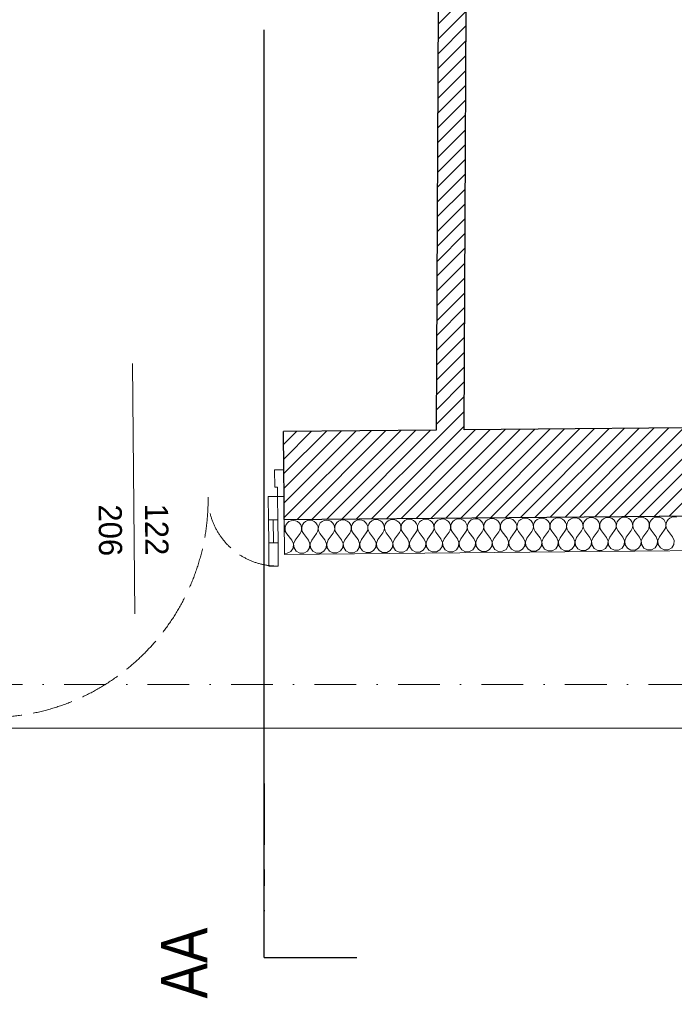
# Model space of a CAD drawing. Header units: millimetres. Extents: x 172139 to 266886, y 89525 to 138225.
# Tile 90 of 94: x 225971 to 228795, y 105816 to 110062. Entities that reach past the tile are written whole.
import ezdxf
from ezdxf.enums import TextEntityAlignment as Align

# ---------------------------------------------------------------- set-up
doc = ezdxf.new("R2010")
doc.units = ezdxf.units.MM
doc.header["$MEASUREMENT"] = 0
for name, pattern in [('Krawędzie ukryte', [225, 175, -50]), ('Kropki i Kreski', [360, 180, -90, 0, -90]), ('Przerywana podwójnie', [546.805537, 264.583325, -105.833328, 70.555556, -105.833328])]:
    doc.linetypes.add(name, pattern=pattern)
for name, color, linetype in [('Drzwi ArchiCAD', 7, 'Continuous'), ('Konstrukcja - Siatki mod', 7, 'Continuous'), ('KR_INW', 7, 'Continuous'), ('NAPIS_SODON', 7, 'Continuous'), ('Znaczniki - Przekroje', 7, 'Continuous'), ('Znaczniki drzwi ArchiCADa', 7, 'Continuous')]:
    doc.layers.add(name, color=color, linetype=linetype)
for name, color, linetype, lineweight in [('Drzwi ArchiCAD_Nr_pióra__1', 7, 'Continuous', 13), ('Drzwi ArchiCAD_Nr_pióra__27', 7, 'Continuous', 25), ('KR_INW_Nr_pióra__101', 252, 'Continuous', 5), ('KR_INW_Nr_pióra__27', 7, 'Continuous', 25), ('KR_INW_Nr_pióra__47', 7, 'Continuous', 15), ('NAPIS_SODON_Nr_pióra__1', 7, 'Continuous', 13), ('Znaczniki drzwi ArchiCADa_Nr_pióra__7', 7, 'Continuous', 13)]:
    doc.layers.add(name, color=color, linetype=linetype, lineweight=lineweight)
for name, color, linetype, lineweight, true_color in [('Konstrukcja - Siatki mod_Nr_pióra__48', 7, 'Continuous', 15, 0xa80f02), ('KR_INW_Nr_pióra__102', 7, 'Continuous', 5, 0xcccccc), ('Znaczniki - Przekroje_Nr_pióra__28', 7, 'Continuous', 25, 0xa80f02), ('Znaczniki drzwi ArchiCADa_Nr_pióra__20', 7, 'Continuous', 13, 0xb00000)]:
    doc.layers.add(name, color=color, linetype=linetype, lineweight=lineweight, true_color=true_color)
doc.styles.add('GENERATED_STYLE_1', font='txt')
pattern_1 = [(45, (0, 0), (-31.819804, 31.819804), [])]

# ---------------------------------------------------------------- blocks, each defined once
blk = doc.blocks.new('Strop_1', base_point=(179225, 121523.3))
at = {"layer": 'NAPIS_SODON_Nr_pióra__1', "linetype": 'Continuous', "flags": 128}
blk.add_lwpolyline([(179225, 121523.3), (179225.9, 107003.8), (250898.3, 107008.3), (250897.4, 121527.8)], close=True, dxfattribs=at)
blk = doc.blocks.new('Ściana_57', base_point=(227781.3, 111206.9))
at = {"layer": 'KR_INW_Nr_pióra__101', "linetype": 'Continuous'}
h = blk.add_hatch(dxfattribs=at)
h.set_pattern_fill('Cegła_licówka', color=256, style=0, pattern_type=2)
h.set_pattern_definition(pattern_1)
h.paths.add_polyline_path([(227780.5, 111031.9), (227767.8, 108292.1), (227887.8, 108293.3), (227900.5, 111031.8)])
at = {"layer": 'KR_INW_Nr_pióra__27', "linetype": 'Continuous', "flags": 128}
for points in [[(227780.5, 111031.9), (227767.8, 108292.1)], [(227887.8, 108293.3), (227900.5, 111031.8)]]:
    blk.add_lwpolyline(points, dxfattribs=at)
blk = doc.blocks.new('*X324')
at = {"layer": 'KR_INW_Nr_pióra__102', "linetype": 'Continuous'}
for p, q in [((227579.6, 107906.8), (227569.8, 107905.4)), ((227589.4, 107905.5), (227579.6, 107906.8)), ((227651, 107907.5), (227641.3, 107906)), ((227660.8, 107906.2), (227651, 107907.5)), ((227712.7, 107906.7), (227703.7, 107902.6)), ((227722.4, 107908.1), (227712.7, 107906.7)), ((227732.2, 107906.9), (227722.4, 107908.1)), ((227741.3, 107903), (227732.2, 107906.9)), ((227784.1, 107907.3), (227775.1, 107903.3)), ((227793.9, 107908.8), (227784.1, 107907.3)), ((227803.6, 107907.5), (227793.9, 107908.8)), ((227812.7, 107903.6), (227803.6, 107907.5)), ((227855.5, 107908), (227846.6, 107904)), ((227865.3, 107909.5), (227855.5, 107908)), ((227875.1, 107908.2), (227865.3, 107909.5)), ((227884.1, 107904.3), (227875.1, 107908.2)), ((227927, 107908.7), (227918, 107904.6)), ((227936.7, 107910.1), (227927, 107908.7)), ((227946.5, 107908.9), (227936.7, 107910.1)), ((227955.5, 107905), (227946.5, 107908.9)), ((227998.4, 107909.3), (227989.4, 107905.3)), ((228008.1, 107910.8), (227998.4, 107909.3)), ((228017.9, 107909.5), (228008.1, 107910.8)), ((228027, 107905.6), (228017.9, 107909.5)), ((228069.8, 107910), (228060.8, 107905.9)), ((228079.6, 107911.4), (228069.8, 107910)), ((228089.3, 107910.2), (228079.6, 107911.4)), ((228098.4, 107906.3), (228089.3, 107910.2)), ((228141.2, 107910.7), (228132.3, 107906.6)), ((228151, 107912.1), (228141.2, 107910.7)), ((228160.8, 107910.8), (228151, 107912.1)), ((228169.8, 107907), (228160.8, 107910.8)), ((228177.5, 107900.7), (228169.8, 107907)), ((228203.7, 107907.3), (228196.2, 107900.9)), ((228212.7, 107911.3), (228203.7, 107907.3)), ((228222.4, 107912.8), (228212.7, 107911.3)), ((228232.2, 107911.5), (228222.4, 107912.8)), ((228241.2, 107907.6), (228232.2, 107911.5)), ((228248.9, 107901.4), (228241.2, 107907.6)), ((228275.1, 107907.9), (228267.6, 107901.6)), ((228284.1, 107912), (228275.1, 107907.9)), ((228293.8, 107913.4), (228284.1, 107912)), ((228303.6, 107912.2), (228293.8, 107913.4)), ((228312.7, 107908.3), (228303.6, 107912.2)), ((228320.3, 107902.1), (228312.7, 107908.3)), ((228346.5, 107908.6), (228339, 107902.2)), ((228355.5, 107912.7), (228346.5, 107908.6)), ((228365.3, 107914.1), (228355.5, 107912.7)), ((228375, 107912.8), (228365.3, 107914.1)), ((228384.1, 107908.9), (228375, 107912.8)), ((228391.7, 107902.7), (228384.1, 107908.9)), ((228418, 107909.3), (228410.4, 107902.9)), ((228426.9, 107913.3), (228418, 107909.3)), ((228436.7, 107914.8), (228426.9, 107913.3)), ((228446.5, 107913.5), (228436.7, 107914.8)), ((228455.5, 107909.6), (228446.5, 107913.5)), ((228463.2, 107903.4), (228455.5, 107909.6)), ((228489.4, 107909.9), (228481.9, 107903.6)), ((228498.4, 107914), (228489.4, 107909.9)), ((228508.1, 107915.4), (228498.4, 107914)), ((228517.9, 107914.2), (228508.1, 107915.4)), ((228526.9, 107910.3), (228517.9, 107914.2)), ((228534.6, 107904.1), (228526.9, 107910.3)), ((228560.8, 107910.6), (228553.3, 107904.2)), ((228569.8, 107914.6), (228560.8, 107910.6)), ((228579.5, 107916.1), (228569.8, 107914.6)), ((228589.3, 107914.8), (228579.5, 107916.1)), ((228598.4, 107910.9), (228589.3, 107914.8)), ((228606, 107904.7), (228598.4, 107910.9)), ((228632.2, 107911.2), (228624.7, 107904.9)), ((228641.2, 107915.3), (228632.2, 107911.2)), ((228651, 107916.8), (228641.2, 107915.3)), ((228660.7, 107915.5), (228651, 107916.8)), ((228669.8, 107911.6), (228660.7, 107915.5)), ((228677.4, 107905.4), (228669.8, 107911.6)), ((228703.7, 107911.9), (228696.1, 107905.6)), ((228712.6, 107916), (228703.7, 107911.9)), ((228722.4, 107917.4), (228712.6, 107916)), ((228732.2, 107916.1), (228722.4, 107917.4)), ((228741.2, 107912.3), (228732.2, 107916.1)), ((228748.9, 107906), (228741.2, 107912.3)), ((228775.1, 107912.6), (228767.6, 107906.2)), ((228784.1, 107916.6), (228775.1, 107912.6)), ((228793.8, 107918.1), (228784.1, 107916.6)), ((228803.6, 107916.8), (228793.8, 107918.1)), ((227115, 107873.4), (227112.6, 107880.2)), ((227115.5, 107863.6), (227115, 107873.4)), ((227116.2, 107873.4), (227115.8, 107863.6)), ((227119.3, 107882.8), (227116.2, 107873.4)), ((227124.8, 107891), (227119.3, 107882.8)), ((227132.3, 107897.3), (227124.8, 107891)), ((227141.3, 107901.4), (227132.3, 107897.3)), ((227151, 107902.8), (227141.3, 107901.4)), ((227160.8, 107901.6), (227151, 107902.8)), ((227169.9, 107897.7), (227160.8, 107901.6)), ((227177.5, 107891.5), (227169.9, 107897.7)), ((227183.2, 107883.4), (227177.5, 107891.5)), ((227186.4, 107874.1), (227183.2, 107883.4)), ((227184.8, 107854.6), (227187, 107864.2)), ((227187, 107864.2), (227186.4, 107874.1)), ((227187.6, 107874.1), (227187.2, 107864.2)), ((227187.2, 107864.2), (227189.6, 107854.7)), ((227190.7, 107883.5), (227187.6, 107874.1)), ((227196.2, 107891.6), (227190.7, 107883.5)), ((227203.7, 107898), (227196.2, 107891.6)), ((227212.7, 107902), (227203.7, 107898)), ((227222.5, 107903.5), (227212.7, 107902)), ((227232.2, 107902.2), (227222.5, 107903.5)), ((227241.3, 107898.3), (227232.2, 107902.2)), ((227248.9, 107892.1), (227241.3, 107898.3)), ((227254.6, 107884), (227248.9, 107892.1)), ((227257.8, 107874.7), (227254.6, 107884)), ((227256.2, 107855.3), (227258.4, 107864.9)), ((227258.4, 107864.9), (227257.8, 107874.7)), ((227259.1, 107874.8), (227258.7, 107864.9)), ((227258.7, 107864.9), (227261, 107855.3)), ((227262.1, 107884.1), (227259.1, 107874.8)), ((227267.6, 107892.3), (227262.1, 107884.1)), ((227275.2, 107898.6), (227267.6, 107892.3)), ((227284.1, 107902.7), (227275.2, 107898.6)), ((227293.9, 107904.2), (227284.1, 107902.7)), ((227303.7, 107902.9), (227293.9, 107904.2)), ((227312.7, 107899), (227303.7, 107902.9)), ((227320.4, 107892.8), (227312.7, 107899)), ((227326, 107884.7), (227320.4, 107892.8)), ((227329.2, 107875.4), (227326, 107884.7)), ((227327.7, 107855.9), (227329.8, 107865.6)), ((227329.8, 107865.6), (227329.2, 107875.4)), ((227330.5, 107875.4), (227330.1, 107865.6)), ((227330.1, 107865.6), (227332.4, 107856)), ((227333.5, 107884.8), (227330.5, 107875.4)), ((227339.1, 107893), (227333.5, 107884.8)), ((227346.6, 107899.3), (227339.1, 107893)), ((227355.6, 107903.4), (227346.6, 107899.3)), ((227365.3, 107904.8), (227355.6, 107903.4)), ((227375.1, 107903.5), (227365.3, 107904.8)), ((227384.1, 107899.7), (227375.1, 107903.5)), ((227391.8, 107893.4), (227384.1, 107899.7)), ((227397.4, 107885.4), (227391.8, 107893.4)), ((227400.7, 107876.1), (227397.4, 107885.4)), ((227399.1, 107856.6), (227401.2, 107866.2)), ((227401.2, 107866.2), (227400.7, 107876.1)), ((227401.9, 107876.1), (227401.5, 107866.2)), ((227401.5, 107866.2), (227403.8, 107856.7)), ((227405, 107885.4), (227401.9, 107876.1)), ((227410.5, 107893.6), (227405, 107885.4)), ((227418, 107900), (227410.5, 107893.6)), ((227427, 107904), (227418, 107900)), ((227436.7, 107905.5), (227427, 107904)), ((227446.5, 107904.2), (227436.7, 107905.5)), ((227455.6, 107900.3), (227446.5, 107904.2)), ((227463.2, 107894.1), (227455.6, 107900.3)), ((227468.9, 107886), (227463.2, 107894.1)), ((227472.1, 107876.7), (227468.9, 107886)), ((227470.5, 107857.3), (227472.7, 107866.9)), ((227472.7, 107866.9), (227472.1, 107876.7)), ((227473.3, 107876.7), (227473, 107866.9)), ((227473, 107866.9), (227475.3, 107857.3)), ((227476.4, 107886.1), (227473.3, 107876.7)), ((227481.9, 107894.3), (227476.4, 107886.1)), ((227489.4, 107900.6), (227481.9, 107894.3)), ((227498.4, 107904.7), (227489.4, 107900.6)), ((227508.2, 107906.1), (227498.4, 107904.7)), ((227517.9, 107904.9), (227508.2, 107906.1)), ((227527, 107901), (227517.9, 107904.9)), ((227534.6, 107894.8), (227527, 107901)), ((227540.3, 107886.7), (227534.6, 107894.8)), ((227543.5, 107877.4), (227540.3, 107886.7)), ((227541.9, 107857.9), (227544.1, 107867.6)), ((227544.1, 107867.6), (227543.5, 107877.4)), ((227544.8, 107877.4), (227544.4, 107867.6)), ((227544.4, 107867.6), (227546.7, 107858)), ((227547.8, 107886.8), (227544.8, 107877.4)), ((227553.3, 107894.9), (227547.8, 107886.8)), ((227560.9, 107901.3), (227553.3, 107894.9)), ((227569.8, 107905.4), (227560.9, 107901.3)), ((227598.4, 107901.6), (227589.4, 107905.5)), ((227606.1, 107895.4), (227598.4, 107901.6)), ((227611.7, 107887.4), (227606.1, 107895.4)), ((227614.9, 107878.1), (227611.7, 107887.4)), ((227613.4, 107858.6), (227615.5, 107868.2)), ((227615.5, 107868.2), (227614.9, 107878.1)), ((227616.2, 107878.1), (227615.8, 107868.2)), ((227615.8, 107868.2), (227618.1, 107858.6)), ((227619.2, 107887.4), (227616.2, 107878.1)), ((227624.8, 107895.6), (227619.2, 107887.4)), ((227632.3, 107902), (227624.8, 107895.6)), ((227641.3, 107906), (227632.3, 107902)), ((227669.8, 107902.3), (227660.8, 107906.2)), ((227677.5, 107896.1), (227669.8, 107902.3)), ((227683.1, 107888), (227677.5, 107896.1)), ((227686.4, 107878.7), (227683.1, 107888)), ((227684.8, 107859.3), (227686.9, 107868.9)), ((227686.9, 107868.9), (227686.4, 107878.7)), ((227687.6, 107878.7), (227687.2, 107868.9)), ((227687.2, 107868.9), (227689.5, 107859.3)), ((227690.7, 107888.1), (227687.6, 107878.7)), ((227696.2, 107896.3), (227690.7, 107888.1)), ((227703.7, 107902.6), (227696.2, 107896.3)), ((227748.9, 107896.8), (227741.3, 107903)), ((227754.6, 107888.7), (227748.9, 107896.8)), ((227757.8, 107879.4), (227754.6, 107888.7)), ((227756.2, 107859.9), (227758.4, 107869.5)), ((227758.4, 107869.5), (227757.8, 107879.4)), ((227759, 107879.4), (227758.7, 107869.5)), ((227758.7, 107869.5), (227761, 107860)), ((227762.1, 107888.8), (227759, 107879.4)), ((227767.6, 107896.9), (227762.1, 107888.8)), ((227775.1, 107903.3), (227767.6, 107896.9)), ((227820.3, 107897.4), (227812.7, 107903.6)), ((227826, 107889.4), (227820.3, 107897.4)), ((227829.2, 107880), (227826, 107889.4)), ((227827.6, 107860.6), (227829.8, 107870.2)), ((227829.8, 107870.2), (227829.2, 107880)), ((227830.5, 107880.1), (227830.1, 107870.2)), ((227830.1, 107870.2), (227832.4, 107860.6)), ((227833.5, 107889.4), (227830.5, 107880.1)), ((227839, 107897.6), (227833.5, 107889.4)), ((227846.6, 107904), (227839, 107897.6)), ((227891.8, 107898.1), (227884.1, 107904.3)), ((227897.4, 107890), (227891.8, 107898.1)), ((227900.6, 107880.7), (227897.4, 107890)), ((227899.1, 107861.3), (227901.2, 107870.9)), ((227901.2, 107870.9), (227900.6, 107880.7)), ((227901.9, 107880.7), (227901.5, 107870.9)), ((227901.5, 107870.9), (227903.8, 107861.3)), ((227905, 107890.1), (227901.9, 107880.7)), ((227910.5, 107898.3), (227905, 107890.1)), ((227918, 107904.6), (227910.5, 107898.3)), ((227963.2, 107898.7), (227955.5, 107905)), ((227968.8, 107890.7), (227963.2, 107898.7)), ((227972.1, 107881.4), (227968.8, 107890.7)), ((227970.5, 107861.9), (227972.6, 107871.5)), ((227972.6, 107871.5), (227972.1, 107881.4)), ((227973.3, 107881.4), (227972.9, 107871.5)), ((227972.9, 107871.5), (227975.2, 107862)), ((227976.4, 107890.7), (227973.3, 107881.4)), ((227981.9, 107898.9), (227976.4, 107890.7)), ((227989.4, 107905.3), (227981.9, 107898.9)), ((228034.6, 107899.4), (228027, 107905.6)), ((228040.3, 107891.3), (228034.6, 107899.4)), ((228043.5, 107882), (228040.3, 107891.3)), ((228041.9, 107862.6), (228044.1, 107872.2)), ((228044.1, 107872.2), (228043.5, 107882)), ((228044.7, 107882), (228044.4, 107872.2)), ((228044.4, 107872.2), (228046.7, 107862.6)), ((228047.8, 107891.4), (228044.7, 107882)), ((228053.3, 107899.6), (228047.8, 107891.4)), ((228060.8, 107905.9), (228053.3, 107899.6)), ((228106, 107900.1), (228098.4, 107906.3)), ((228111.7, 107892), (228106, 107900.1)), ((228114.9, 107882.7), (228111.7, 107892)), ((228113.4, 107863.2), (228115.5, 107872.9)), ((228115.5, 107872.9), (228114.9, 107882.7)), ((228116.2, 107882.7), (228115.8, 107872.9)), ((228115.8, 107872.9), (228118.1, 107863.3)), ((228119.2, 107892.1), (228116.2, 107882.7)), ((228124.7, 107900.2), (228119.2, 107892.1)), ((228132.3, 107906.6), (228124.7, 107900.2)), ((228183.1, 107892.7), (228177.5, 107900.7)), ((228186.3, 107883.4), (228183.1, 107892.7)), ((228184.8, 107863.9), (228186.9, 107873.5)), ((228186.9, 107873.5), (228186.3, 107883.4)), ((228187.6, 107883.4), (228187.2, 107873.5)), ((228187.2, 107873.5), (228189.5, 107863.9)), ((228190.7, 107892.7), (228187.6, 107883.4)), ((228196.2, 107900.9), (228190.7, 107892.7)), ((228254.5, 107893.3), (228248.9, 107901.4)), ((228251.5, 107855.9), (228256.2, 107864.6)), ((228257.8, 107884), (228254.5, 107893.3)), ((228256.2, 107864.6), (228258.3, 107874.2)), ((228258.3, 107874.2), (228257.8, 107884)), ((228259, 107884), (228258.6, 107874.2)), ((228258.6, 107874.2), (228261, 107864.6)), ((228262.1, 107893.4), (228259, 107884)), ((228261, 107864.6), (228265.8, 107856)), ((228267.6, 107901.6), (228262.1, 107893.4)), ((228326, 107894), (228320.3, 107902.1)), ((228322.9, 107856.6), (228327.6, 107865.2)), ((228329.2, 107884.7), (228326, 107894)), ((228327.6, 107865.2), (228329.8, 107874.8)), ((228329.8, 107874.8), (228329.2, 107884.7)), ((228330.4, 107884.7), (228330.1, 107874.9)), ((228330.1, 107874.9), (228332.4, 107865.3)), ((228333.5, 107894.1), (228330.4, 107884.7)), ((228332.4, 107865.3), (228337.2, 107856.7)), ((228339, 107902.2), (228333.5, 107894.1)), ((228397.4, 107894.7), (228391.7, 107902.7)), ((228394.4, 107857.2), (228399.1, 107865.9)), ((228400.6, 107885.3), (228397.4, 107894.7)), ((228399.1, 107865.9), (228401.2, 107875.5)), ((228401.2, 107875.5), (228400.6, 107885.3)), ((228401.9, 107885.4), (228401.5, 107875.5)), ((228401.5, 107875.5), (228403.8, 107865.9)), ((228404.9, 107894.7), (228401.9, 107885.4)), ((228403.8, 107865.9), (228408.6, 107857.4)), ((228410.4, 107902.9), (228404.9, 107894.7)), ((228468.8, 107895.3), (228463.2, 107903.4)), ((228465.8, 107857.9), (228470.5, 107866.6)), ((228472.1, 107886), (228468.8, 107895.3)), ((228470.5, 107866.6), (228472.6, 107876.2)), ((228472.6, 107876.2), (228472.1, 107886)), ((228473.3, 107886), (228472.9, 107876.2)), ((228472.9, 107876.2), (228475.2, 107866.6)), ((228476.4, 107895.4), (228473.3, 107886)), ((228475.2, 107866.6), (228480.1, 107858)), ((228481.9, 107903.6), (228476.4, 107895.4)), ((228540.2, 107896), (228534.6, 107904.1)), ((228537.2, 107858.6), (228541.9, 107867.2)), ((228543.5, 107886.7), (228540.2, 107896)), ((228541.9, 107867.2), (228544, 107876.8)), ((228544, 107876.8), (228543.5, 107886.7)), ((228544.7, 107886.7), (228544.3, 107876.8)), ((228544.3, 107876.8), (228546.7, 107867.3)), ((228547.8, 107896.1), (228544.7, 107886.7)), ((228546.7, 107867.3), (228551.5, 107858.7)), ((228553.3, 107904.2), (228547.8, 107896.1)), ((228611.7, 107896.6), (228606, 107904.7)), ((228608.6, 107859.2), (228613.3, 107867.9)), ((228614.9, 107887.3), (228611.7, 107896.6)), ((228613.3, 107867.9), (228615.5, 107877.5)), ((228615.5, 107877.5), (228614.9, 107887.3)), ((228616.1, 107887.3), (228615.8, 107877.5)), ((228615.8, 107877.5), (228618.1, 107867.9)), ((228619.2, 107896.7), (228616.1, 107887.3)), ((228618.1, 107867.9), (228622.9, 107859.3)), ((228624.7, 107904.9), (228619.2, 107896.7)), ((228683.1, 107897.3), (228677.4, 107905.4)), ((228680.1, 107859.9), (228684.8, 107868.5)), ((228686.3, 107888), (228683.1, 107897.3)), ((228684.8, 107868.5), (228686.9, 107878.2)), ((228686.9, 107878.2), (228686.3, 107888)), ((228687.6, 107888), (228687.2, 107878.2)), ((228687.2, 107878.2), (228689.5, 107868.6)), ((228690.6, 107897.4), (228687.6, 107888)), ((228689.5, 107868.6), (228694.4, 107860)), ((228696.1, 107905.6), (228690.6, 107897.4)), ((228754.5, 107898), (228748.9, 107906)), ((228751.5, 107860.5), (228756.2, 107869.2)), ((228757.8, 107888.7), (228754.5, 107898)), ((228756.2, 107869.2), (228758.3, 107878.8)), ((228758.3, 107878.8), (228757.8, 107888.7)), ((228759, 107888.7), (228758.6, 107878.8)), ((228758.6, 107878.8), (228760.9, 107869.3)), ((228762.1, 107898), (228759, 107888.7)), ((228760.9, 107869.3), (228765.8, 107860.7)), ((228767.6, 107906.2), (228762.1, 107898)), ((227112.9, 107853), (227113.4, 107854)), ((227113.4, 107854), (227115.5, 107863.6)), ((227115.8, 107863.6), (227118.1, 107854)), ((227118.1, 107854), (227123, 107845.4)), ((227144.7, 107817.1), (227123, 107845.4)), ((227159, 107817.2), (227180.1, 107846)), ((227180.1, 107846), (227184.8, 107854.6)), ((227189.6, 107854.7), (227194.4, 107846.1)), ((227216.1, 107817.7), (227194.4, 107846.1)), ((227230.4, 107817.8), (227251.6, 107846.6)), ((227251.6, 107846.6), (227256.2, 107855.3)), ((227261, 107855.3), (227265.8, 107846.7)), ((227287.5, 107818.4), (227265.8, 107846.7)), ((227301.8, 107818.5), (227323, 107847.3)), ((227323, 107847.3), (227327.7, 107855.9)), ((227332.4, 107856), (227337.3, 107847.4)), ((227359, 107819), (227337.3, 107847.4)), ((227373.2, 107819.2), (227394.4, 107847.9)), ((227394.4, 107847.9), (227399.1, 107856.6)), ((227403.8, 107856.7), (227408.7, 107848.1)), ((227430.4, 107819.7), (227408.7, 107848.1)), ((227444.7, 107819.8), (227465.8, 107848.6)), ((227465.8, 107848.6), (227470.5, 107857.3)), ((227475.3, 107857.3), (227480.1, 107848.7)), ((227501.8, 107820.4), (227480.1, 107848.7)), ((227516.1, 107820.5), (227537.3, 107849.3)), ((227537.3, 107849.3), (227541.9, 107857.9)), ((227546.7, 107858), (227551.5, 107849.4)), ((227573.2, 107821), (227551.5, 107849.4)), ((227587.5, 107821.2), (227608.7, 107849.9)), ((227608.7, 107849.9), (227613.4, 107858.6)), ((227618.1, 107858.6), (227623, 107850.1)), ((227644.7, 107821.7), (227623, 107850.1)), ((227651.5, 107805.7), (227644.7, 107821.7)), ((227658.9, 107821.8), (227652.4, 107805.7)), ((227658.9, 107821.8), (227680.1, 107850.6)), ((227680.1, 107850.6), (227684.8, 107859.3)), ((227689.5, 107859.3), (227694.4, 107850.7)), ((227716.1, 107822.4), (227694.4, 107850.7)), ((227723, 107806.4), (227716.1, 107822.4)), ((227730.4, 107822.5), (227723.8, 107806.4)), ((227730.4, 107822.5), (227751.5, 107851.3)), ((227751.5, 107851.3), (227756.2, 107859.9)), ((227761, 107860), (227765.8, 107851.4)), ((227787.5, 107823), (227765.8, 107851.4)), ((227794.4, 107807), (227787.5, 107823)), ((227801.8, 107823.2), (227795.2, 107807)), ((227801.8, 107823.2), (227823, 107851.9)), ((227823, 107851.9), (227827.6, 107860.6)), ((227832.4, 107860.6), (227837.2, 107852.1)), ((227858.9, 107823.7), (227837.2, 107852.1)), ((227865.8, 107807.7), (227858.9, 107823.7)), ((227873.2, 107823.8), (227866.6, 107807.7)), ((227873.2, 107823.8), (227894.4, 107852.6)), ((227894.4, 107852.6), (227899.1, 107861.3)), ((227903.8, 107861.3), (227908.7, 107852.7)), ((227930.4, 107824.3), (227908.7, 107852.7)), ((227937.2, 107808.4), (227930.4, 107824.3)), ((227944.6, 107824.5), (227938.1, 107808.4)), ((227944.6, 107824.5), (227965.8, 107853.2)), ((227965.8, 107853.2), (227970.5, 107861.9)), ((227975.2, 107862), (227980.1, 107853.4)), ((228001.8, 107825), (227980.1, 107853.4)), ((228008.7, 107809), (228001.8, 107825)), ((228016.1, 107825.1), (228009.5, 107809)), ((228016.1, 107825.1), (228037.2, 107853.9)), ((228037.2, 107853.9), (228041.9, 107862.6)), ((228046.7, 107862.6), (228051.5, 107854)), ((228073.2, 107825.7), (228051.5, 107854)), ((228080.1, 107809.7), (228073.2, 107825.7)), ((228087.5, 107825.8), (228080.9, 107809.7)), ((228087.5, 107825.8), (228108.7, 107854.6)), ((228108.7, 107854.6), (228113.4, 107863.2)), ((228118.1, 107863.3), (228122.9, 107854.7)), ((228144.6, 107826.3), (228122.9, 107854.7)), ((228151.5, 107810.4), (228144.6, 107826.3)), ((228158.9, 107826.5), (228152.3, 107810.4)), ((228158.9, 107826.5), (228180.1, 107855.2)), ((228180.1, 107855.2), (228184.8, 107863.9)), ((228189.5, 107863.9), (228194.4, 107855.4)), ((228216.1, 107827), (228194.4, 107855.4)), ((228222.9, 107811), (228216.1, 107827)), ((228230.4, 107827.1), (228223.8, 107811)), ((228230.4, 107827.1), (228251.5, 107855.9)), ((228287.5, 107827.7), (228265.8, 107856)), ((228294.4, 107811.7), (228287.5, 107827.7)), ((228301.8, 107827.8), (228295.2, 107811.7)), ((228301.8, 107827.8), (228322.9, 107856.6)), ((228358.9, 107828.3), (228337.2, 107856.7)), ((228365.8, 107812.3), (228358.9, 107828.3)), ((228373.2, 107828.5), (228366.6, 107812.4)), ((228373.2, 107828.5), (228394.4, 107857.2)), ((228430.3, 107829), (228408.6, 107857.4)), ((228437.2, 107813), (228430.3, 107829)), ((228444.6, 107829.1), (228438, 107813)), ((228444.6, 107829.1), (228465.8, 107857.9)), ((228501.8, 107829.7), (228480.1, 107858)), ((228508.7, 107813.7), (228501.8, 107829.7)), ((228516.1, 107829.8), (228509.5, 107813.7)), ((228516.1, 107829.8), (228537.2, 107858.6)), ((228573.2, 107830.3), (228551.5, 107858.7)), ((228580.1, 107814.3), (228573.2, 107830.3)), ((228587.5, 107830.4), (228580.9, 107814.3)), ((228587.5, 107830.4), (228608.6, 107859.2)), ((228644.6, 107831), (228622.9, 107859.3)), ((228651.5, 107815), (228644.6, 107831)), ((228658.9, 107831.1), (228652.3, 107815)), ((228658.9, 107831.1), (228680.1, 107859.9)), ((228716, 107831.6), (228694.4, 107860)), ((228722.9, 107815.7), (228716, 107831.6)), ((228730.3, 107831.8), (228723.7, 107815.7)), ((228730.3, 107831.8), (228751.5, 107860.5)), ((228787.5, 107832.3), (228765.8, 107860.7)), ((228794.4, 107816.3), (228787.5, 107832.3)), ((227140.6, 107769.2), (227150.1, 107783.7)), ((227151.6, 107801.1), (227144.7, 107817.1)), ((227150.1, 107783.7), (227151.6, 107801.1)), ((227159, 107817.2), (227152.4, 107801.1)), ((227152.4, 107801.1), (227154.2, 107783.8)), ((227154.2, 107783.8), (227164, 107769.4)), ((227212, 107769.8), (227221.5, 107784.4)), ((227223, 107801.7), (227216.1, 107817.7)), ((227221.5, 107784.4), (227223, 107801.7)), ((227230.4, 107817.8), (227223.8, 107801.7)), ((227223.8, 107801.7), (227225.6, 107784.4)), ((227225.6, 107784.4), (227235.4, 107770)), ((227283.4, 107770.5), (227292.9, 107785.1)), ((227294.4, 107802.4), (227287.5, 107818.4)), ((227292.9, 107785.1), (227294.4, 107802.4)), ((227301.8, 107818.5), (227295.2, 107802.4)), ((227295.2, 107802.4), (227297, 107785.1)), ((227297, 107785.1), (227306.8, 107770.7)), ((227354.9, 107771.2), (227364.4, 107785.7)), ((227365.8, 107803.1), (227359, 107819)), ((227364.4, 107785.7), (227365.8, 107803.1)), ((227373.2, 107819.2), (227366.7, 107803.1)), ((227366.7, 107803.1), (227368.5, 107785.8)), ((227368.5, 107785.8), (227378.2, 107771.4)), ((227426.3, 107771.8), (227435.8, 107786.4)), ((227437.3, 107803.7), (227430.4, 107819.7)), ((227435.8, 107786.4), (227437.3, 107803.7)), ((227444.7, 107819.8), (227438.1, 107803.7)), ((227438.1, 107803.7), (227439.9, 107786.4)), ((227439.9, 107786.4), (227449.7, 107772)), ((227497.7, 107772.5), (227507.2, 107787.1)), ((227508.7, 107804.4), (227501.8, 107820.4)), ((227507.2, 107787.1), (227508.7, 107804.4)), ((227516.1, 107820.5), (227509.5, 107804.4)), ((227509.5, 107804.4), (227511.3, 107787.1)), ((227511.3, 107787.1), (227521.1, 107772.7)), ((227569.1, 107773.1), (227578.6, 107787.7)), ((227580.1, 107805.1), (227573.2, 107821)), ((227578.6, 107787.7), (227580.1, 107805.1)), ((227587.5, 107821.2), (227580.9, 107805.1)), ((227580.9, 107805.1), (227582.7, 107787.8)), ((227582.7, 107787.8), (227592.5, 107773.4)), ((227640.6, 107773.8), (227650.1, 107788.4)), ((227650.1, 107788.4), (227651.5, 107805.7)), ((227652.4, 107805.7), (227654.2, 107788.4)), ((227654.2, 107788.4), (227663.9, 107774)), ((227712, 107774.5), (227721.5, 107789)), ((227721.5, 107789), (227723, 107806.4)), ((227723.8, 107806.4), (227725.6, 107789.1)), ((227725.6, 107789.1), (227735.4, 107774.7)), ((227783.4, 107775.1), (227792.9, 107789.7)), ((227792.9, 107789.7), (227794.4, 107807)), ((227795.2, 107807), (227797, 107789.7)), ((227797, 107789.7), (227806.8, 107775.3)), ((227854.8, 107775.8), (227864.3, 107790.4)), ((227864.3, 107790.4), (227865.8, 107807.7)), ((227866.6, 107807.7), (227868.4, 107790.4)), ((227868.4, 107790.4), (227878.2, 107776)), ((227926.3, 107776.5), (227935.8, 107791)), ((227935.8, 107791), (227937.2, 107808.4)), ((227938.1, 107808.4), (227939.9, 107791.1)), ((227939.9, 107791.1), (227949.6, 107776.7)), ((227997.7, 107777.1), (228007.2, 107791.7)), ((228007.2, 107791.7), (228008.7, 107809)), ((228009.5, 107809), (228011.3, 107791.7)), ((228011.3, 107791.7), (228021.1, 107777.3)), ((228069.1, 107777.8), (228078.6, 107792.4)), ((228078.6, 107792.4), (228080.1, 107809.7)), ((228080.9, 107809.7), (228082.7, 107792.4)), ((228082.7, 107792.4), (228092.5, 107778)), ((228140.5, 107778.4), (228150, 107793)), ((228150, 107793), (228151.5, 107810.4)), ((228152.3, 107810.4), (228154.1, 107793.1)), ((228154.1, 107793.1), (228163.9, 107778.7)), ((228212, 107779.1), (228221.5, 107793.7)), ((228221.5, 107793.7), (228222.9, 107811)), ((228223.8, 107811), (228225.6, 107793.7)), ((228225.6, 107793.7), (228235.3, 107779.3)), ((228235.3, 107779.3), (228250.7, 107771.3)), ((228268.1, 107771.4), (228283.4, 107779.8)), ((228283.4, 107779.8), (228292.9, 107794.3)), ((228292.9, 107794.3), (228294.4, 107811.7)), ((228295.2, 107811.7), (228297, 107794.4)), ((228297, 107794.4), (228306.8, 107780)), ((228306.8, 107780), (228322.2, 107771.9)), ((228339.6, 107772.1), (228354.8, 107780.4)), ((228354.8, 107780.4), (228364.3, 107795)), ((228364.3, 107795), (228365.8, 107812.3)), ((228366.6, 107812.4), (228368.4, 107795.1)), ((228368.4, 107795.1), (228378.2, 107780.7)), ((228378.2, 107780.7), (228393.6, 107772.6)), ((228411, 107772.7), (228426.2, 107781.1)), ((228426.2, 107781.1), (228435.7, 107795.7)), ((228435.7, 107795.7), (228437.2, 107813)), ((228438, 107813), (228439.8, 107795.7)), ((228439.8, 107795.7), (228449.6, 107781.3)), ((228449.6, 107781.3), (228465, 107773.2)), ((228482.4, 107773.4), (228497.7, 107781.8)), ((228497.7, 107781.8), (228507.2, 107796.3)), ((228507.2, 107796.3), (228508.7, 107813.7)), ((228509.5, 107813.7), (228511.3, 107796.4)), ((228511.3, 107796.4), (228521, 107782)), ((228521, 107782), (228536.4, 107773.9)), ((228553.8, 107774.1), (228569.1, 107782.4)), ((228569.1, 107782.4), (228578.6, 107797)), ((228578.6, 107797), (228580.1, 107814.3)), ((228580.9, 107814.3), (228582.7, 107797)), ((228582.7, 107797), (228592.5, 107782.6)), ((228592.5, 107782.6), (228607.9, 107774.6)), ((228625.3, 107774.7), (228640.5, 107783.1)), ((228640.5, 107783.1), (228650, 107797.7)), ((228650, 107797.7), (228651.5, 107815)), ((228652.3, 107815), (228654.1, 107797.7)), ((228654.1, 107797.7), (228663.9, 107783.3)), ((228663.9, 107783.3), (228679.3, 107775.2)), ((228696.7, 107775.4), (228711.9, 107783.8)), ((228711.9, 107783.8), (228721.4, 107798.3)), ((228721.4, 107798.3), (228722.9, 107815.7)), ((228723.7, 107815.7), (228725.5, 107798.4)), ((228725.5, 107798.4), (228735.3, 107784)), ((228735.3, 107784), (228750.7, 107775.9)), ((228768.1, 107776.1), (228783.4, 107784.4)), ((228783.4, 107784.4), (228792.9, 107799)), ((228792.9, 107799), (228794.4, 107816.3)), ((227113.7, 107760.7), (227125.3, 107760.8)), ((227125.3, 107760.8), (227140.6, 107769.2)), ((227164, 107769.4), (227179.4, 107761.3)), ((227179.4, 107761.3), (227196.8, 107761.5)), ((227196.8, 107761.5), (227212, 107769.8)), ((227235.4, 107770), (227250.8, 107762)), ((227250.8, 107762), (227268.2, 107762.1)), ((227268.2, 107762.1), (227283.4, 107770.5)), ((227306.8, 107770.7), (227322.2, 107762.6)), ((227322.2, 107762.6), (227339.6, 107762.8)), ((227339.6, 107762.8), (227354.9, 107771.2)), ((227378.2, 107771.4), (227393.6, 107763.3)), ((227393.6, 107763.3), (227411, 107763.5)), ((227411, 107763.5), (227426.3, 107771.8)), ((227449.7, 107772), (227465.1, 107764)), ((227465.1, 107764), (227482.5, 107764.1)), ((227482.5, 107764.1), (227497.7, 107772.5)), ((227521.1, 107772.7), (227536.5, 107764.6)), ((227536.5, 107764.6), (227553.9, 107764.8)), ((227553.9, 107764.8), (227569.1, 107773.1)), ((227592.5, 107773.4), (227607.9, 107765.3)), ((227607.9, 107765.3), (227625.3, 107765.4)), ((227625.3, 107765.4), (227640.6, 107773.8)), ((227663.9, 107774), (227679.3, 107765.9)), ((227679.3, 107765.9), (227696.7, 107766.1)), ((227696.7, 107766.1), (227712, 107774.5)), ((227735.4, 107774.7), (227750.8, 107766.6)), ((227750.8, 107766.6), (227768.2, 107766.8)), ((227768.2, 107766.8), (227783.4, 107775.1)), ((227806.8, 107775.3), (227822.2, 107767.3)), ((227822.2, 107767.3), (227839.6, 107767.4)), ((227839.6, 107767.4), (227854.8, 107775.8)), ((227878.2, 107776), (227893.6, 107767.9)), ((227893.6, 107767.9), (227911, 107768.1)), ((227911, 107768.1), (227926.3, 107776.5)), ((227949.6, 107776.7), (227965, 107768.6)), ((227965, 107768.6), (227982.4, 107768.8)), ((227982.4, 107768.8), (227997.7, 107777.1)), ((228021.1, 107777.3), (228036.5, 107769.3)), ((228036.5, 107769.3), (228053.9, 107769.4)), ((228053.9, 107769.4), (228069.1, 107777.8)), ((228092.5, 107778), (228107.9, 107769.9)), ((228107.9, 107769.9), (228125.3, 107770.1)), ((228125.3, 107770.1), (228140.5, 107778.4)), ((228163.9, 107778.7), (228179.3, 107770.6)), ((228179.3, 107770.6), (228196.7, 107770.7)), ((228196.7, 107770.7), (228212, 107779.1)), ((228250.7, 107771.3), (228268.1, 107771.4)), ((228322.2, 107771.9), (228339.6, 107772.1)), ((228393.6, 107772.6), (228411, 107772.7)), ((228465, 107773.2), (228482.4, 107773.4)), ((228536.4, 107773.9), (228553.8, 107774.1)), ((228607.9, 107774.6), (228625.3, 107774.7)), ((228679.3, 107775.2), (228696.7, 107775.4)), ((228750.7, 107775.9), (228768.1, 107776.1))]:
    blk.add_line(p, q, dxfattribs=at)
blk = doc.blocks.new('Drzwi podwójne_ asymetryczne 19_2')
at = {"layer": 'Drzwi ArchiCAD_Nr_pióra__1', "linetype": 'Continuous'}
for p, q in [((-620.7, 941.5), (-620.7, 841.5)), ((-580.7, 941.5), (-620.7, 941.5)), ((-580.7, 841.5), (-580.7, 941.5)), ((-620.7, 841.5), (-620.7, 100)), ((-600.7, 841.5), (-620.7, 841.5)), ((-620.7, 841.5), (-580.7, 841.5)), ((-600.7, 100), (-600.7, 841.5)), ((-600.7, 841.5), (-600.7, 100)), ((-580.7, 841.5), (-600.7, 841.5)), ((-600.7, 841.5), (-600.7, 100)), ((-580.7, 100), (-580.7, 841.5)), ((580.7, 200), (580.7, 300)), ((580.7, 300), (620.7, 300)), ((620.7, 300), (620.7, 200)), ((580.7, 200), (600.7, 200)), ((580.7, 100), (580.7, 200)), ((620.7, 200), (580.7, 200)), ((600.7, 200), (620.7, 200)), ((600.7, 100), (600.7, 200)), ((600.7, 200), (600.7, 100)), ((600.7, 200), (600.7, 100)), ((620.7, 200), (620.7, 100)), ((-620.7, 100), (-600.7, 100)), ((-580.7, 100), (-620.7, 100)), ((-620.7, 100), (-620.7, 0)), ((-600.7, 100), (-580.7, 100)), ((-580.7, 0), (-580.7, 100)), ((600.7, 100), (580.7, 100)), ((580.7, 0), (580.7, 100)), ((580.7, 100), (620.7, 100)), ((620.7, 100), (600.7, 100)), ((620.7, 100), (620.7, 0)), ((-620.7, 0), (-648.7, 0)), ((-648.7, 0), (-648.7, -115)), ((-620.7, -40), (-620.7, 0)), ((-620.7, 0), (-580.7, 0)), ((620.7, 0), (580.7, 0)), ((648.7, 0), (620.7, 0)), ((620.7, 0), (620.7, -40)), ((648.7, -115), (648.7, 0)), ((-608.7, -40), (-620.7, -40)), ((-608.7, -115), (-608.7, -40)), ((620.7, -40), (608.7, -40)), ((608.7, -40), (608.7, -115)), ((-648.7, -115), (-608.7, -115)), ((608.7, -115), (648.7, -115))]:
    blk.add_line(p, q, dxfattribs=at)
at = {"layer": 'Drzwi ArchiCAD_Nr_pióra__1', "linetype": 'Krawędzie ukryte'}
for centre, radius, start, end in [((-620.7, 0), 941.5, 0, 90), ((620.7, 0), 300, 90, 180)]:
    blk.add_arc(centre, radius, start, end, dxfattribs=at)
at = {"layer": 'Drzwi ArchiCAD_Nr_pióra__27', "linetype": 'Continuous'}
for p, q in [((-648.7, 0), (-648.7, -115)), ((648.7, 0), (648.7, -115))]:
    blk.add_line(p, q, dxfattribs=at)
blk = doc.blocks.new('Znacznik Wym 19_25')
at = {"layer": 'Znaczniki drzwi ArchiCADa_Nr_pióra__20', "linetype": 'Continuous'}
blk.add_line((0, -780), (0, 300), dxfattribs=at)
at = {"layer": 'Znaczniki drzwi ArchiCADa_Nr_pióra__7', "style": 'GENERATED_STYLE_1'}
for tag, p in [('AC_MarkerText_3', (-182.4, -307.3)), ('AC_MarkerText_2', (17.6, -305.6))]:
    blk.add_attdef(tag, text='', height=100, rotation=270, dxfattribs=at).set_placement(p, align=Align.BOTTOM_LEFT)
blk = doc.blocks.new('Ściana_58', base_point=(224469.3, 107731.5))
at = {"layer": 'KR_INW_Nr_pióra__101', "linetype": 'Continuous'}
h = blk.add_hatch(dxfattribs=at)
h.set_pattern_fill('Cegła_licówka', color=256, style=0, pattern_type=2)
h.set_pattern_definition(pattern_1)
h.paths.add_polyline_path([(227108.9, 108286), (227110.4, 108121), (227111.4, 108006), (227112.4, 107906), (230439.8, 107936.9), (230439.9, 108316.9)])
at = {"layer": 'KR_INW_Nr_pióra__27', "linetype": 'Continuous'}
for p, q in [((227110.4, 108121), (227108.9, 108286)), ((227111.4, 108006), (227110.4, 108121)), ((227112.4, 107906), (227111.4, 108006)), ((227112.4, 107906), (230439.8, 107936.9))]:
    blk.add_line(p, q, dxfattribs=at)
at = {"layer": 'KR_INW_Nr_pióra__27', "linetype": 'Continuous', "flags": 128}
for points in [[(227767.8, 108292.1), (227108.9, 108286)], [(230439.9, 108316.9), (227887.8, 108293.3)]]:
    blk.add_lwpolyline(points, dxfattribs=at)
at = {"layer": 'KR_INW_Nr_pióra__47', "linetype": 'Continuous'}
blk.add_line((227113.8, 107756), (227112.4, 107906), dxfattribs=at)
at = {"layer": 'KR_INW_Nr_pióra__47', "linetype": 'Continuous', "flags": 128}
blk.add_lwpolyline([(227113.8, 107756), (230439.8, 107786.9)], dxfattribs=at)
at = {"layer": 'Drzwi ArchiCAD', "linetype": 'Continuous', "xscale": -1, "zscale": 1000, "rotation": 180.5318583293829}
blk.add_blockref('Drzwi podwójne_ asymetryczne 19_2', (226462.7, 108000), dxfattribs=at)
at = {"layer": 'KR_INW'}
blk.add_blockref('*X324', (0, 0), dxfattribs=at)
at = {"layer": 'Znaczniki drzwi ArchiCADa', "color": 14, "lineweight": 13, "true_color": 0xb00000}
ref = blk.add_blockref('Znacznik Wym 19_25', (226460.1, 108280), dxfattribs=dict(at, rotation=0.5318583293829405))
ref.add_attrib('AC_MarkerText_2', '122', dxfattribs={"layer": 'Znaczniki drzwi ArchiCADa_Nr_pióra__7', "color": 7, "height": 100, "rotation": 270.5319, "style": 'GENERATED_STYLE_1'}).set_placement((226480.9, 107974.5), align=Align.BOTTOM_LEFT)
ref.add_attrib('AC_MarkerText_3', '206', dxfattribs={"layer": 'Znaczniki drzwi ArchiCADa_Nr_pióra__7', "color": 7, "height": 100, "rotation": 270.5319, "style": 'GENERATED_STYLE_1'}).set_placement((226280.9, 107971), align=Align.BOTTOM_LEFT)
blk = doc.blocks.new('Standardowy znacznik siatki_10')
at = {"layer": 'Konstrukcja - Siatki mod_Nr_pióra__48', "linetype": 'Kropki i Kreski'}
blk.add_line((1000, 0), (72912, 0), dxfattribs=at)
blk = doc.blocks.new('Płaszczyzna odcinająca_1', base_point=(227025.8, 137151.8))
at = {"layer": 'Znaczniki - Przekroje_Nr_pióra__28', "linetype": 'Continuous'}
for q in [(227025.8, 110018.1), (227425.8, 106018.1)]:
    blk.add_line((227025.8, 106018.1), q, dxfattribs=at)
at = {"layer": 'Znaczniki - Przekroje_Nr_pióra__28', "linetype": 'Przerywana podwójnie'}
blk.add_line((227025.8, 106768.1), (227025.8, 106218.1), dxfattribs=at)
at = {"layer": 'Znaczniki - Przekroje_Nr_pióra__28', "insert": (226779.9, 106146.4), "char_height": 200, "attachment_point": 9, "rotation": 90, "style": 'GENERATED_STYLE_1'}
blk.add_mtext('\\A1;{\\fArial Narrow|b0|i0|c238|p34;AA}', dxfattribs=at)

msp = doc.modelspace()

# ---------------------------------------------------------------- block references
at = {"layer": 'Konstrukcja - Siatki mod', "color": 8, "linetype": 'Continuous', "lineweight": 13, "zscale": 1000}
msp.add_blockref('Standardowy znacznik siatki_10', (177989.3, 107195.1), dxfattribs=at)
at = {"layer": 'KR_INW'}
for name, p in [('Ściana_57', (227781.3, 111206.9)), ('Ściana_58', (224469.3, 107731.5))]:
    msp.add_blockref(name, p, dxfattribs=at)
at = {"layer": 'NAPIS_SODON', "linetype": 'Continuous'}
msp.add_blockref('Strop_1', (179225, 121523.3), dxfattribs=at)
at = {"layer": 'Znaczniki - Przekroje', "color": 14, "lineweight": 25, "true_color": 0xa80f02}
msp.add_blockref('Płaszczyzna odcinająca_1', (227025.8, 137151.8), dxfattribs=at)

doc.saveas('drawing.dxf')
